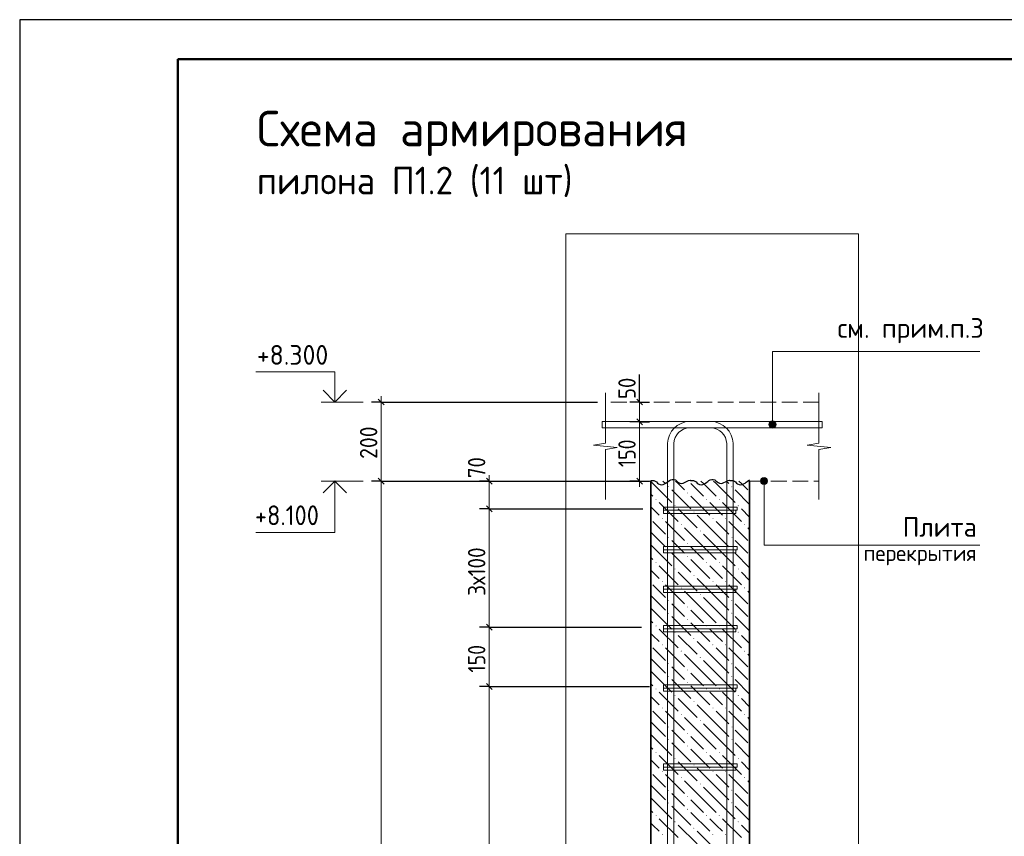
# Model space of a CAD drawing. Header units: millimetres. Extents: x 0 to 50400, y 0 to 35652.
# Tile 4 of 8: x 0 to 14947, y 23239 to 35640. Entities that reach past the tile are written whole.
import ezdxf

# ---------------------------------------------------------------- set-up
doc = ezdxf.new("R2010")
doc.units = ezdxf.units.MM
doc.linetypes.add('______2', pattern=[324, 240, -84])
for name, color, linetype, lineweight in [('Standard', 7, 'Continuous', 25), ('ЖБ Перекрытие верхний уровень', 7, 'Continuous', 35), ('ЖБ Пилон', 7, 'Continuous', 35), ('Заголовок чертежа', 7, 'Continuous', 25), ('Позиционная метка диаметр_ шаг', 7, 'Continuous', 13), ('Позиционная метка линия выноска', 7, 'Continuous', 13), ('Примечания', 7, 'Continuous', 13), ('Размерная линия_ общее', 7, 'Continuous', 13)]:
    doc.layers.add(name, color=color, linetype=linetype, lineweight=lineweight)
doc.layers.add('Размерная выноска', color=7, linetype='Continuous')
doc.layers.add('Стена фоновая арматура Х1', color=7, linetype='______2', true_color=0xa0a0a0)
doc.layers.add('Стена Хомут', color=7, linetype='______2', true_color=0xa0a0a0)
doc.styles.add('ISOCPEUR', font='txt')

msp = doc.modelspace()

# ---------------------------------------------------------------- hatches: boundary and pattern name
at = {"layer": 'ЖБ Пилон', "linetype": 'Continuous', "lineweight": 18, "transparency": 33554687}
for points in [[(9844, 28547), (9852, 28555), (9859, 28547), (9852, 28539)], [(10804, 28547), (10812, 28555), (10819, 28547), (10812, 28539)], [(10132, 28451), (10140, 28459), (10147, 28451), (10140, 28443)], [(9652, 28355), (9660, 28363), (9667, 28355), (9660, 28347)], [(9940, 28259), (9948, 28267), (9955, 28259), (9948, 28251)], [(10420, 28355), (10428, 28363), (10435, 28355), (10428, 28347)], [(10612, 28355), (10620, 28363), (10627, 28355), (10620, 28347)], [(10900, 28259), (10908, 28267), (10915, 28259), (10908, 28251)], [(10228, 28163), (10236, 28171), (10243, 28163), (10236, 28155)], [(9748, 28067), (9756, 28075), (9763, 28067), (9756, 28059)], [(10036, 27971), (10044, 27979), (10051, 27971), (10044, 27963)], [(10516, 28067), (10524, 28075), (10531, 28067), (10524, 28059)], [(10708, 28067), (10716, 28075), (10723, 28067), (10716, 28059)], [(10996, 27971), (11004, 27979), (11011, 27971), (11004, 27963)], [(10324, 27875), (10332, 27883), (10339, 27875), (10332, 27867)], [(9844, 27779), (9852, 27787), (9859, 27779), (9852, 27771)], [(10132, 27683), (10140, 27691), (10147, 27683), (10140, 27675)], [(10804, 27779), (10812, 27787), (10819, 27779), (10812, 27771)], [(9844, 27587), (9852, 27595), (9859, 27587), (9852, 27579)], [(10804, 27587), (10812, 27595), (10819, 27587), (10812, 27579)], [(9652, 27395), (9660, 27403), (9667, 27395), (9660, 27387)], [(10132, 27491), (10140, 27499), (10147, 27491), (10140, 27483)], [(10420, 27395), (10428, 27403), (10435, 27395), (10428, 27387)], [(10612, 27395), (10620, 27403), (10627, 27395), (10620, 27387)], [(9940, 27299), (9948, 27307), (9955, 27299), (9948, 27291)], [(10228, 27203), (10236, 27211), (10243, 27203), (10236, 27195)], [(10900, 27299), (10908, 27307), (10915, 27299), (10908, 27291)], [(9748, 27107), (9756, 27115), (9763, 27107), (9756, 27099)], [(10516, 27107), (10524, 27115), (10531, 27107), (10524, 27099)], [(10708, 27107), (10716, 27115), (10723, 27107), (10716, 27099)], [(10036, 27011), (10044, 27019), (10051, 27011), (10044, 27003)], [(10324, 26915), (10332, 26923), (10339, 26915), (10332, 26907)], [(10996, 27011), (11004, 27019), (11011, 27011), (11004, 27003)], [(9844, 26819), (9852, 26827), (9859, 26819), (9852, 26811)], [(10804, 26819), (10812, 26827), (10819, 26819), (10812, 26811)], [(9844, 26627), (9852, 26635), (9859, 26627), (9852, 26619)], [(10132, 26723), (10140, 26731), (10147, 26723), (10140, 26715)], [(10804, 26627), (10812, 26635), (10819, 26627), (10812, 26619)], [(10132, 26531), (10140, 26539), (10147, 26531), (10140, 26523)], [(9652, 26435), (9660, 26443), (9667, 26435), (9660, 26427)], [(9940, 26339), (9948, 26347), (9955, 26339), (9948, 26331)], [(10420, 26435), (10428, 26443), (10435, 26435), (10428, 26427)], [(10612, 26435), (10620, 26443), (10627, 26435), (10620, 26427)], [(10900, 26339), (10908, 26347), (10915, 26339), (10908, 26331)], [(10228, 26243), (10236, 26251), (10243, 26243), (10236, 26235)], [(9748, 26147), (9756, 26155), (9763, 26147), (9756, 26139)], [(10036, 26051), (10044, 26059), (10051, 26051), (10044, 26043)], [(10516, 26147), (10524, 26155), (10531, 26147), (10524, 26139)], [(10708, 26147), (10716, 26155), (10723, 26147), (10716, 26139)], [(10996, 26051), (11004, 26059), (11011, 26051), (11004, 26043)], [(9844, 25859), (9852, 25867), (9859, 25859), (9852, 25851)], [(10324, 25955), (10332, 25963), (10339, 25955), (10332, 25947)], [(10804, 25859), (10812, 25867), (10819, 25859), (10812, 25851)], [(10132, 25763), (10140, 25771), (10147, 25763), (10140, 25755)], [(9844, 25667), (9852, 25675), (9859, 25667), (9852, 25659)], [(10132, 25571), (10140, 25579), (10147, 25571), (10140, 25563)], [(10804, 25667), (10812, 25675), (10819, 25667), (10812, 25659)], [(9652, 25475), (9660, 25483), (9667, 25475), (9660, 25467)], [(10420, 25475), (10428, 25483), (10435, 25475), (10428, 25467)], [(10612, 25475), (10620, 25483), (10627, 25475), (10620, 25467)], [(9940, 25379), (9948, 25387), (9955, 25379), (9948, 25371)], [(10228, 25283), (10236, 25291), (10243, 25283), (10236, 25275)], [(10900, 25379), (10908, 25387), (10915, 25379), (10908, 25371)], [(9748, 25187), (9756, 25195), (9763, 25187), (9756, 25179)], [(10516, 25187), (10524, 25195), (10531, 25187), (10524, 25179)], [(10708, 25187), (10716, 25195), (10723, 25187), (10716, 25179)], [(10036, 25091), (10044, 25099), (10051, 25091), (10044, 25083)], [(10324, 24995), (10332, 25003), (10339, 24995), (10332, 24987)], [(10996, 25091), (11004, 25099), (11011, 25091), (11004, 25083)], [(9844, 24899), (9852, 24907), (9859, 24899), (9852, 24891)], [(10804, 24899), (10812, 24907), (10819, 24899), (10812, 24891)], [(9844, 24707), (9852, 24715), (9859, 24707), (9852, 24699)], [(10132, 24803), (10140, 24811), (10147, 24803), (10140, 24795)], [(10804, 24707), (10812, 24715), (10819, 24707), (10812, 24699)], [(9652, 24515), (9660, 24523), (9667, 24515), (9660, 24507)], [(10132, 24611), (10140, 24619), (10147, 24611), (10140, 24603)], [(10420, 24515), (10428, 24523), (10435, 24515), (10428, 24507)], [(10612, 24515), (10620, 24523), (10627, 24515), (10620, 24507)], [(9940, 24419), (9948, 24427), (9955, 24419), (9948, 24411)], [(10900, 24419), (10908, 24427), (10915, 24419), (10908, 24411)], [(9748, 24227), (9756, 24235), (9763, 24227), (9756, 24219)], [(10228, 24323), (10236, 24331), (10243, 24323), (10236, 24315)], [(10516, 24227), (10524, 24235), (10531, 24227), (10524, 24219)], [(10708, 24227), (10716, 24235), (10723, 24227), (10716, 24219)], [(10036, 24131), (10044, 24139), (10051, 24131), (10044, 24123)], [(10996, 24131), (11004, 24139), (11011, 24131), (11004, 24123)], [(9844, 23939), (9852, 23947), (9859, 23939), (9852, 23931)], [(10324, 24035), (10332, 24043), (10339, 24035), (10332, 24027)], [(10804, 23939), (10812, 23947), (10819, 23939), (10812, 23931)], [(10132, 23843), (10140, 23851), (10147, 23843), (10140, 23835)], [(9844, 23747), (9852, 23755), (9859, 23747), (9852, 23739)], [(10132, 23651), (10140, 23659), (10147, 23651), (10140, 23643)], [(10804, 23747), (10812, 23755), (10819, 23747), (10812, 23739)], [(9652, 23555), (9660, 23563), (9667, 23555), (9660, 23547)], [(9940, 23459), (9948, 23467), (9955, 23459), (9948, 23451)], [(10420, 23555), (10428, 23563), (10435, 23555), (10428, 23547)], [(10612, 23555), (10620, 23563), (10627, 23555), (10620, 23547)], [(10900, 23459), (10908, 23467), (10915, 23459), (10908, 23451)], [(10228, 23363), (10236, 23371), (10243, 23363), (10236, 23355)], [(9748, 23267), (9756, 23275), (9763, 23267), (9756, 23259)], [(10516, 23267), (10524, 23275), (10531, 23267), (10524, 23259)], [(10708, 23267), (10716, 23275), (10723, 23267), (10716, 23259)]]:
    msp.add_hatch(color=7, dxfattribs=at).paths.add_polyline_path(points, flags=16)
at = {"layer": 'Позиционная метка линия выноска', "linetype": 'Continuous', "lineweight": 13, "transparency": 33554687}
for points in [[(11373, 29492), (11481, 29492), (11473, 29519)], [(11373, 29492), (11473, 29519), (11380, 29519)], [(11380, 29465), (11481, 29492), (11373, 29492)], [(11380, 29519), (11473, 29519), (11454, 29538)], [(11380, 29519), (11454, 29538), (11400, 29538)], [(11380, 29465), (11473, 29465), (11481, 29492)], [(11400, 29445), (11473, 29465), (11380, 29465)], [(11400, 29538), (11454, 29538), (11427, 29546)], [(11400, 29445), (11454, 29445), (11473, 29465)], [(11454, 29445), (11400, 29445), (11427, 29438)], [(11346, 28661), (11253, 28661), (11246, 28634)], [(11346, 28661), (11246, 28634), (11353, 28634)], [(11353, 28634), (11246, 28634), (11253, 28607)], [(11326, 28680), (11272, 28680), (11253, 28661)], [(11326, 28680), (11253, 28661), (11346, 28661)], [(11353, 28634), (11253, 28607), (11346, 28607)], [(11346, 28607), (11253, 28607), (11272, 28587)], [(11272, 28680), (11326, 28680), (11299, 28688)], [(11346, 28607), (11272, 28587), (11326, 28587)], [(11326, 28587), (11272, 28587), (11299, 28580)]]:
    msp.add_hatch(color=7, dxfattribs=at).paths.add_polyline_path(points)

# ---------------------------------------------------------------- linework, layer by layer
at = {"layer": 'Standard', "color": 7, "linetype": 'Continuous', "lineweight": 25, "transparency": 33554687}
msp.add_line((2400, 35040), (2400, 1270), dxfattribs=at)
at = {"layer": 'Standard', "color": 7, "linetype": 'Continuous', "lineweight": 13, "transparency": 33554687}
for p, q in [((5212, 29834), (4576, 29834)), ((5212, 28634), (4576, 28634))]:
    msp.add_line(p, q, dxfattribs=at)
at = {"layer": 'Standard', "color": 7, "linetype": 'Continuous', "lineweight": 25, "transparency": 33554687}
msp.add_lwpolyline([(0, 0), (50400, 0), (50400, 35640), (0, 35640), (0, 0)], close=True, dxfattribs=at)
at = {"layer": 'Standard', "color": 220, "linetype": 'Continuous', "lineweight": 13, "transparency": 33554687}
msp.add_lwpolyline([(50400, 35640), (0, 35640), (0, 0), (50400, 0), (50400, 35640)], dxfattribs=at)
at = {"layer": 'Standard', "color": 7, "linetype": 'Continuous', "lineweight": 50, "transparency": 33554687}
msp.add_lwpolyline([(2400, 35040), (49800, 35040), (49800, 600), (2400, 600), (2400, 35040)], close=True, dxfattribs=at)
at = {"layer": 'Standard', "color": 254, "linetype": 'Continuous', "lineweight": 13, "true_color": 0xc4c4ff, "transparency": 33554687}
msp.add_lwpolyline([(8291, 2078), (12732, 2078), (12732, 32387), (8291, 32387), (8291, 2078)], dxfattribs=at)
at = {"layer": 'Standard', "color": 7, "linetype": 'Continuous', "lineweight": 13, "transparency": 33554687}
for points in [[(4785, 29834), (4785, 30290), (3585, 30290)], [(4785, 28634), (4785, 27854), (3585, 27854)]]:
    msp.add_lwpolyline(points, dxfattribs=at)
at = {"layer": 'Standard', "color": 7, "linetype": 'Continuous', "lineweight": 35, "transparency": 33554687}
for points in [[(4963, 30012), (4785, 29834), (4607, 30012)], [(4963, 28455), (4785, 28634), (4607, 28455)]]:
    msp.add_lwpolyline(points, dxfattribs=at)
at = {"layer": 'ЖБ Перекрытие верхний уровень', "color": 7, "linetype": '______2', "lineweight": 18, "transparency": 33554687}
for p, q in [((12132, 29834), (8891, 29834)), ((8891, 28634), (9581, 28634)), ((11081, 28634), (12132, 28634))]:
    msp.add_line(p, q, dxfattribs=at)
at = {"layer": 'ЖБ Пилон', "color": 7, "linetype": 'Continuous', "lineweight": 35, "transparency": 33554687}
for p, q in [((9581, 28634), (9581, 4634)), ((11081, 4634), (11081, 28634))]:
    msp.add_line(p, q, dxfattribs=at)
at = {"layer": 'ЖБ Пилон', "color": 9, "linetype": 'Continuous', "lineweight": 18, "true_color": 0xc7c7c7, "transparency": 33554687}
for p, q in [((9581, 28625), (9612, 28595)), ((9612, 28595), (9900, 28307)), ((9765, 28634), (9804, 28595)), ((9996, 28595), (9957, 28634)), ((10092, 28499), (9996, 28595)), ((10188, 28595), (10380, 28403)), ((10380, 28595), (10341, 28634)), ((10380, 28595), (10572, 28403)), ((10533, 28634), (10572, 28595)), ((10572, 28595), (10860, 28307)), ((10725, 28634), (10764, 28595)), ((10956, 28595), (10917, 28634)), ((11052, 28499), (10956, 28595)), ((9581, 28433), (9612, 28403)), ((9900, 28499), (10188, 28211)), ((10188, 28403), (10476, 28115)), ((10860, 28499), (11081, 28277)), ((9708, 28307), (9996, 28019)), ((10572, 28211), (10476, 28307)), ((10668, 28307), (10956, 28019)), ((9612, 28211), (9581, 28241)), ((9708, 28115), (9612, 28211)), ((9996, 28211), (10284, 27923)), ((10572, 27827), (10284, 28115)), ((10668, 28115), (10572, 28211)), ((10956, 28211), (11081, 28085)), ((9612, 28019), (9804, 27827)), ((9804, 28019), (10092, 27731)), ((10572, 28019), (10764, 27827)), ((10764, 28019), (11052, 27731)), ((9612, 27827), (9581, 27857)), ((9612, 27827), (9804, 27635)), ((10380, 27635), (10092, 27923)), ((10380, 27827), (10572, 27635)), ((10572, 27827), (10764, 27635)), ((11081, 27893), (11052, 27923)), ((9581, 27665), (9612, 27635)), ((9996, 27635), (9900, 27731)), ((10956, 27635), (10860, 27731)), ((9612, 27635), (9900, 27347)), ((9900, 27539), (10188, 27251)), ((10092, 27539), (9996, 27635)), ((10188, 27635), (10380, 27443)), ((10380, 27635), (10572, 27443)), ((10572, 27635), (10860, 27347)), ((10860, 27539), (11081, 27317)), ((11052, 27539), (10956, 27635)), ((9581, 27473), (9612, 27443)), ((10188, 27443), (10476, 27155)), ((9612, 27251), (9581, 27281)), ((9708, 27155), (9612, 27251)), ((9708, 27347), (9996, 27059)), ((9996, 27251), (10284, 26963)), ((10572, 27251), (10476, 27347)), ((10668, 27155), (10572, 27251)), ((10668, 27347), (10956, 27059)), ((10956, 27251), (11081, 27125)), ((9612, 27059), (9804, 26867)), ((9804, 27059), (10092, 26771)), ((10572, 26867), (10284, 27155)), ((10572, 27059), (10764, 26867)), ((10764, 27059), (11052, 26771)), ((10380, 26675), (10092, 26963)), ((11081, 26933), (11052, 26963)), ((9612, 26867), (9581, 26897)), ((9612, 26867), (9804, 26675)), ((9996, 26675), (9900, 26771)), ((10380, 26867), (10572, 26675)), ((10572, 26867), (10764, 26675)), ((10956, 26675), (10860, 26771)), ((9581, 26705), (9612, 26675)), ((9612, 26675), (9900, 26387)), ((10092, 26579), (9996, 26675)), ((10188, 26675), (10380, 26483)), ((10380, 26675), (10572, 26483)), ((10572, 26675), (10860, 26387)), ((11052, 26579), (10956, 26675)), ((9581, 26513), (9612, 26483)), ((9900, 26579), (10188, 26291)), ((10188, 26483), (10476, 26195)), ((10860, 26579), (11081, 26357)), ((9612, 26291), (9581, 26321)), ((9708, 26387), (9996, 26099)), ((10572, 26291), (10476, 26387)), ((10668, 26387), (10956, 26099)), ((9708, 26195), (9612, 26291)), ((9996, 26291), (10284, 26003)), ((10572, 25907), (10284, 26195)), ((10668, 26195), (10572, 26291)), ((10956, 26291), (11081, 26165)), ((9612, 26099), (9804, 25907)), ((9804, 26099), (10092, 25811)), ((10572, 26099), (10764, 25907)), ((10764, 26099), (11052, 25811)), ((9612, 25907), (9581, 25937)), ((9612, 25907), (9804, 25715)), ((10380, 25715), (10092, 26003)), ((10380, 25907), (10572, 25715)), ((10572, 25907), (10764, 25715)), ((11081, 25973), (11052, 26003)), ((9581, 25745), (9612, 25715)), ((9612, 25715), (9900, 25427)), ((9996, 25715), (9900, 25811)), ((10092, 25619), (9996, 25715)), ((10188, 25715), (10380, 25523)), ((10380, 25715), (10572, 25523)), ((10572, 25715), (10860, 25427)), ((10956, 25715), (10860, 25811)), ((11052, 25619), (10956, 25715)), ((9900, 25619), (10188, 25331)), ((10860, 25619), (11081, 25397)), ((9581, 25553), (9612, 25523)), ((9708, 25427), (9996, 25139)), ((10188, 25523), (10476, 25235)), ((10572, 25331), (10476, 25427)), ((10668, 25427), (10956, 25139)), ((9612, 25331), (9581, 25361)), ((9708, 25235), (9612, 25331)), ((9996, 25331), (10284, 25043)), ((10668, 25235), (10572, 25331)), ((10956, 25331), (11081, 25205)), ((9612, 25139), (9804, 24947)), ((9804, 25139), (10092, 24851)), ((10572, 24947), (10284, 25235)), ((10572, 25139), (10764, 24947)), ((10764, 25139), (11052, 24851)), ((9612, 24947), (9581, 24977)), ((10380, 24755), (10092, 25043)), ((11081, 25013), (11052, 25043)), ((9612, 24947), (9804, 24755)), ((9996, 24755), (9900, 24851)), ((10380, 24947), (10572, 24755)), ((10572, 24947), (10764, 24755)), ((10956, 24755), (10860, 24851)), ((9581, 24785), (9612, 24755)), ((9612, 24755), (9900, 24467)), ((10092, 24659), (9996, 24755)), ((10188, 24755), (10380, 24563)), ((10380, 24755), (10572, 24563)), ((10572, 24755), (10860, 24467)), ((11052, 24659), (10956, 24755)), ((9581, 24593), (9612, 24563)), ((9900, 24659), (10188, 24371)), ((10188, 24563), (10476, 24275)), ((10860, 24659), (11081, 24437)), ((9612, 24371), (9581, 24401)), ((9708, 24275), (9612, 24371)), ((9708, 24467), (9996, 24179)), ((9996, 24371), (10284, 24083)), ((10572, 24371), (10476, 24467)), ((10668, 24275), (10572, 24371)), ((10668, 24467), (10956, 24179)), ((10956, 24371), (11081, 24245)), ((10572, 23987), (10284, 24275)), ((9612, 24179), (9804, 23987)), ((9804, 24179), (10092, 23891)), ((10380, 23795), (10092, 24083)), ((10572, 24179), (10764, 23987)), ((10764, 24179), (11052, 23891)), ((11081, 24053), (11052, 24083)), ((9612, 23987), (9581, 24017)), ((9612, 23987), (9804, 23795)), ((10380, 23987), (10572, 23795)), ((10572, 23987), (10764, 23795)), ((9581, 23825), (9612, 23795)), ((9612, 23795), (9900, 23507)), ((9996, 23795), (9900, 23891)), ((10092, 23699), (9996, 23795)), ((10188, 23795), (10380, 23603)), ((10380, 23795), (10572, 23603)), ((10572, 23795), (10860, 23507)), ((10956, 23795), (10860, 23891)), ((11052, 23699), (10956, 23795)), ((9581, 23633), (9612, 23603)), ((9900, 23699), (10188, 23411)), ((10860, 23699), (11081, 23477)), ((9708, 23507), (9996, 23219)), ((10188, 23603), (10476, 23315)), ((10572, 23411), (10476, 23507)), ((10668, 23507), (10956, 23219)), ((9612, 23411), (9581, 23441)), ((9708, 23315), (9612, 23411)), ((9996, 23411), (10284, 23123)), ((10668, 23315), (10572, 23411)), ((10956, 23411), (11081, 23285)), ((10572, 23027), (10284, 23315))]:
    msp.add_line(p, q, dxfattribs=at)
at = {"layer": 'Позиционная метка линия выноска', "color": 7, "linetype": 'Continuous', "lineweight": 13, "transparency": 33554687}
for p, q in [((11373, 29492), (11373, 29492)), ((11427, 29546), (11427, 29546)), ((11481, 29492), (11481, 29492)), ((11427, 29438), (11427, 29438)), ((11246, 28634), (11246, 28634)), ((11299, 28688), (11299, 28688)), ((11299, 28580), (11299, 28580)), ((11353, 28634), (11353, 28634))]:
    msp.add_line(p, q, dxfattribs=at)
for points in [[(11427, 29492), (11427, 30601), (14575, 30601)], [(11299, 28634), (11299, 27661), (14575, 27661)]]:
    msp.add_lwpolyline(points, dxfattribs=at)
for centre in [(11427, 29492), (11299, 28634)]:
    msp.add_circle(centre, 54, dxfattribs=at)
at = {"layer": 'Примечания', "color": 7, "linetype": 'Continuous', "lineweight": 13, "transparency": 33554687}
for p, q in [((8892, 29972), (8892, 29210)), ((12132, 29972), (12132, 29210)), ((8892, 29210), (8712, 29178)), ((8712, 29178), (9072, 29145)), ((12132, 29210), (11952, 29178)), ((11952, 29178), (12312, 29145)), ((9072, 29145), (8892, 29113)), ((8892, 29113), (8892, 28352)), ((12312, 29145), (12132, 29113)), ((12132, 29113), (12132, 28352)), ((8892, 28352), (8892, 28352)), ((12132, 28352), (12132, 28352))]:
    msp.add_line(p, q, dxfattribs=at)
at = {"layer": 'Примечания', "color": 7, "linetype": 'Continuous', "lineweight": 25, "transparency": 33554687}
for points in [[(9581, 28644), (9604, 28644), (9628, 28641), (9649, 28633), (9667, 28620), (9682, 28604), (9699, 28591), (9721, 28583), (9745, 28579), (9768, 28584), (9790, 28592), (9811, 28602), (9829, 28615), (9845, 28629), (9862, 28642), (9883, 28653), (9905, 28659), (9929, 28658), (9953, 28652), (9970, 28639), (9986, 28624), (10003, 28610), (10023, 28600), (10047, 28598), (10070, 28603), (10091, 28612), (10112, 28623), (10133, 28633), (10153, 28642), (10177, 28647), (10181, 28647)], [(10181, 28644), (10204, 28644), (10228, 28641), (10249, 28633), (10267, 28620), (10282, 28604), (10299, 28591), (10321, 28583), (10345, 28579), (10368, 28584), (10390, 28592), (10411, 28602), (10429, 28615), (10445, 28629), (10462, 28642), (10483, 28653), (10505, 28659), (10529, 28658), (10553, 28652), (10570, 28639), (10586, 28624), (10603, 28610), (10623, 28600), (10647, 28598), (10670, 28603), (10691, 28612), (10712, 28623), (10733, 28633), (10753, 28642), (10777, 28647), (10781, 28647)], [(10781, 28644), (10804, 28644), (10828, 28641), (10849, 28633), (10867, 28620), (10882, 28604), (10899, 28591), (10921, 28583), (10945, 28579), (10968, 28584), (10990, 28592), (11011, 28602), (11029, 28615), (11045, 28629), (11062, 28642), (11081, 28652)]]:
    msp.add_lwpolyline(points, dxfattribs=at)
at = {"layer": 'Размерная выноска', "color": 7, "linetype": 'Continuous', "lineweight": -3, "transparency": 33554687}
msp.add_line((9411, 29834), (9411, 30254), dxfattribs=at)
at = {"layer": 'Размерная линия_ общее', "color": 7, "linetype": 'Continuous', "lineweight": 13, "transparency": 33554687}
for p, q in [((5489, 29834), (5489, 29924)), ((9411, 29834), (9411, 29924)), ((9411, 29534), (9411, 29834)), ((7129, 28634), (7129, 28724)), ((5489, 28634), (5489, 4634)), ((7129, 28214), (7129, 28634)), ((9411, 28634), (9411, 28544)), ((7129, 26414), (7129, 28214)), ((7129, 25514), (7129, 26414)), ((7129, 12314), (7129, 25514))]:
    msp.add_line(p, q, dxfattribs=at)
at = {"layer": 'Размерная линия_ общее', "color": 7, "linetype": 'Continuous', "lineweight": -3, "transparency": 33554687}
for p, q in [((5489, 29834), (5339, 29834)), ((5489, 29834), (5639, 29834)), ((5489, 29834), (8772, 29834)), ((9411, 29834), (9261, 29834)), ((9411, 29834), (9561, 29834)), ((9411, 29534), (9261, 29534)), ((9411, 29534), (9561, 29534)), ((5489, 28634), (5339, 28634)), ((5489, 28634), (5639, 28634)), ((5489, 28634), (8771, 28634)), ((7129, 28634), (6979, 28634)), ((7129, 28634), (7279, 28634)), ((7129, 28634), (9461, 28634)), ((9411, 28634), (9261, 28634)), ((9411, 28634), (9561, 28634)), ((7129, 28214), (6979, 28214)), ((7129, 28214), (7279, 28214)), ((7129, 28214), (9461, 28214)), ((7129, 26414), (6979, 26414)), ((7129, 26414), (7279, 26414)), ((7129, 26414), (9441, 26414)), ((7129, 25514), (6979, 25514)), ((7129, 25514), (7279, 25514)), ((7129, 25514), (9561, 25514))]:
    msp.add_line(p, q, dxfattribs=at)
at = {"layer": 'Размерная линия_ общее', "color": 7, "linetype": 'Continuous', "lineweight": 25, "transparency": 33554687}
for p, q in [((5444, 29879), (5534, 29789)), ((9456, 29789), (9366, 29879)), ((9456, 29489), (9366, 29579)), ((5444, 28679), (5534, 28589)), ((7174, 28589), (7084, 28679)), ((9456, 28589), (9366, 28679)), ((7174, 28169), (7084, 28259)), ((7174, 26369), (7084, 26459)), ((7174, 25469), (7084, 25559))]:
    msp.add_line(p, q, dxfattribs=at)
at = {"layer": 'Размерная линия_ общее', "color": 7, "linetype": 'Continuous', "lineweight": 13, "transparency": 33554687}
for points in [[(5489, 29834), (5489, 28845), (5489, 28845), (5489, 28634)], [(9411, 28634), (9411, 28722), (9411, 28722), (9411, 29534)]]:
    msp.add_lwpolyline(points, dxfattribs=at)
at = {"layer": 'Стена фоновая арматура Х1', "color": 7, "linetype": 'Continuous', "lineweight": 18, "transparency": 33554687}
for points in [[(10733, 4634), (10733, 29204), (10727, 29249), (10712, 29294), (10689, 29336), (10660, 29370), (10626, 29399), (10584, 29422), (10539, 29437), (10493, 29444), (8843, 29444), (8843, 29540), (10500, 29540), (10560, 29531), (10623, 29510), (10681, 29478), (10728, 29438), (10768, 29391), (10800, 29333), (10821, 29270), (10829, 29210), (10829, 4634), (10733, 4634)], [(10733, 4634), (10733, 29204), (10727, 29249), (10712, 29294), (10689, 29336), (10660, 29370), (10626, 29399), (10584, 29422), (10539, 29437), (10493, 29444), (8843, 29444), (8843, 29540), (10500, 29540), (10560, 29531), (10623, 29510), (10681, 29478), (10728, 29438), (10768, 29391), (10800, 29333), (10821, 29270), (10829, 29210), (10829, 4634), (10733, 4634)], [(10733, 4634), (10733, 29204), (10727, 29249), (10712, 29294), (10689, 29336), (10660, 29370), (10626, 29399), (10584, 29422), (10539, 29437), (10493, 29444), (8843, 29444), (8843, 29540), (10500, 29540), (10560, 29531), (10623, 29510), (10681, 29478), (10728, 29438), (10768, 29391), (10800, 29333), (10821, 29270), (10829, 29210), (10829, 4634), (10733, 4634)], [(9833, 4634), (9833, 29210), (9842, 29270), (9863, 29333), (9895, 29391), (9935, 29438), (9982, 29478), (10040, 29510), (10102, 29531), (10163, 29540), (12180, 29540), (12180, 29444), (10169, 29444), (10124, 29437), (10079, 29422), (10037, 29399), (10003, 29370), (9974, 29336), (9951, 29294), (9936, 29249), (9929, 29204), (9929, 4634), (9833, 4634)], [(9833, 4634), (9833, 29210), (9842, 29270), (9863, 29333), (9895, 29391), (9935, 29438), (9982, 29478), (10040, 29510), (10102, 29531), (10163, 29540), (12180, 29540), (12180, 29444), (10169, 29444), (10124, 29437), (10079, 29422), (10037, 29399), (10003, 29370), (9974, 29336), (9951, 29294), (9936, 29249), (9929, 29204), (9929, 4634), (9833, 4634)], [(9833, 4634), (9833, 29210), (9842, 29270), (9863, 29333), (9895, 29391), (9935, 29438), (9982, 29478), (10040, 29510), (10102, 29531), (10163, 29540), (12180, 29540), (12180, 29444), (10169, 29444), (10124, 29437), (10079, 29422), (10037, 29399), (10003, 29370), (9974, 29336), (9951, 29294), (9936, 29249), (9929, 29204), (9929, 4634), (9833, 4634)]]:
    msp.add_lwpolyline(points, dxfattribs=at)
at = {"layer": 'Стена Хомут', "color": 36, "linetype": 'Continuous', "lineweight": 13, "true_color": 0x6e3c1e, "transparency": 33554687}
for points in [[(9773, 28238), (10889, 28238), (10889, 28190), (9773, 28190), (9773, 28238)], [(9773, 28190), (10871, 28190), (10871, 28142), (9773, 28142), (9773, 28190)], [(9773, 27638), (10889, 27638), (10889, 27590), (9773, 27590), (9773, 27638)], [(9773, 27590), (10871, 27590), (10871, 27542), (9773, 27542), (9773, 27590)], [(9773, 27038), (10889, 27038), (10889, 26990), (9773, 26990), (9773, 27038)], [(9773, 26990), (10871, 26990), (10871, 26942), (9773, 26942), (9773, 26990)], [(9773, 26438), (10889, 26438), (10889, 26390), (9773, 26390), (9773, 26438)], [(9773, 26390), (10871, 26390), (10871, 26342), (9773, 26342), (9773, 26390)], [(9773, 25538), (10889, 25538), (10889, 25490), (9773, 25490), (9773, 25538)], [(9773, 25490), (10871, 25490), (10871, 25442), (9773, 25442), (9773, 25490)], [(9773, 24338), (10889, 24338), (10889, 24290), (9773, 24290), (9773, 24338)], [(9773, 24290), (10871, 24290), (10871, 24242), (9773, 24242), (9773, 24290)]]:
    msp.add_lwpolyline(points, dxfattribs=at)

# ---------------------------------------------------------------- texts
at = {"layer": 'Standard', "color": 7, "linetype": 'Continuous', "lineweight": 25, "transparency": 33554687, "char_height": 300, "attachment_point": 7, "style": 'ISOCPEUR'}
for s, insert, width in [('\\W0.95;+8.300', (3600, 30400), 1281.44), ('\\W0.90;+8.100', (3570, 27964), 1214.11)]:
    msp.add_mtext(s, dxfattribs=dict(at, insert=insert, width=width))
at = {"layer": 'Заголовок чертежа', "color": 7, "linetype": 'Continuous', "lineweight": 50, "transparency": 33554687, "attachment_point": 7, "style": 'ISOCPEUR'}
for s, insert, char_height, width in [('\\W0.98;Схема армирования', (3600, 33570), 540, 6903.3), ('\\W0.94;пилона П1.2 (11 шт)', (3600, 32946), 420, 5234.86)]:
    msp.add_mtext(s, dxfattribs=dict(at, insert=insert, char_height=char_height, width=width))
at = {"layer": 'Позиционная метка диаметр_ шаг', "color": 7, "linetype": 'Continuous', "lineweight": 25, "transparency": 33554687, "attachment_point": 7, "style": 'ISOCPEUR'}
for s, insert, char_height, width in [('\\W0.97;см. прим.п.3', (12415, 30727), 300, 2304.58), ('\\W0.95;Плита', (13405, 27787), 300, 1311.99), ('\\W0.97;перекрытия', (12810, 27355), 240, 1867.51)]:
    msp.add_mtext(s, dxfattribs=dict(at, insert=insert, char_height=char_height, width=width))
at = {"layer": 'Размерная линия_ общее', "color": 7, "linetype": 'Continuous', "lineweight": 25, "transparency": 33554687, "char_height": 264, "attachment_point": 7, "rotation": 90, "style": 'ISOCPEUR'}
for s, insert, width in [('\\W0.87;50', (9351, 29879), 484.71), ('\\W0.91;200', (5429, 28970), 674.39), ('\\W0.83;150', (9351, 28846), 610.29), ('\\W0.87;70', (7069, 28679), 484.71), ('\\W0.89;3х100', (7069, 26891), 988.26), ('\\W0.83;150', (7069, 25726), 610.29)]:
    msp.add_mtext(s, dxfattribs=dict(at, insert=insert, width=width))

doc.saveas('drawing.dxf')
